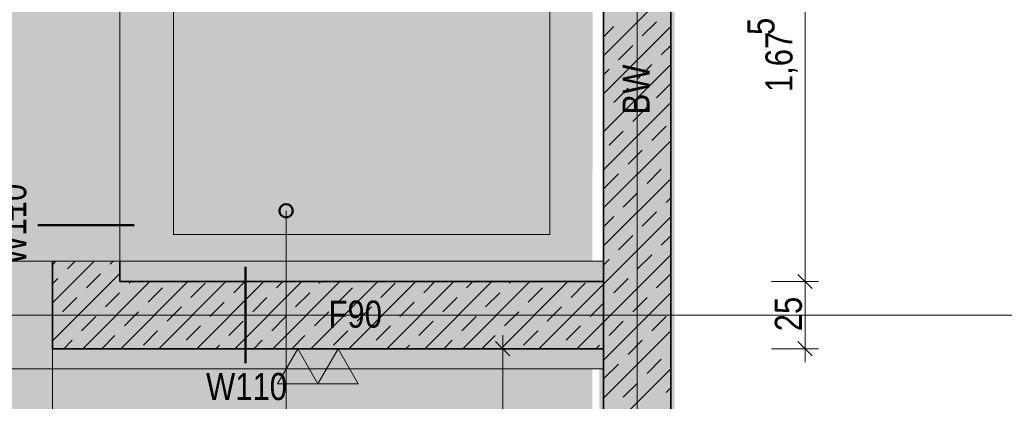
# Model space of a CAD drawing. Extents: x -620 to 300, y 62 to 1107.
# Tile 59 of 256: x -502 to -428, y 851 to 880. Entities that reach past the tile are written whole.
import ezdxf
from ezdxf.lldxf.tags import DXFTag

# ---------------------------------------------------------------- set-up
doc = ezdxf.new("R2010")
doc.units = 0
doc.layers.get('0').update_dxf_attribs({"lineweight": 35})
for name, color, linetype, lineweight, true_color in [('00 -Bauelemente -Stahlbeton', 7, 'Continuous', 9, 0xff7fe6), ('00_Beschriftung UZ', 3, 'Continuous', 13, 0x00ff00), ('30 -34 Innenwände- 1 tragend', 7, 'Continuous', 13, 0xdd0806), ('30 -34 Innenwände- 4 Türen_Fenster', 9, 'Continuous', 15, 0x808080), ('30 -35 Decken- 1 Konstruktion-Träger- Stahlbeton', 7, 'grob-A06G9FRA8I', 13, 0x33aa00), ('60- 61 allgemeine Ausstattung- 1 Möbel', 7, 'Continuous', 9, 0x00cccc), ('70 -72 Beschriftung- 2 Beschriftung Bauteile', 7, 'Continuous', 9, 0x9999ff), ('70 -75 Raumstempel-2 Verweislinie', 1, 'Continuous', 9, 0xff0000), ('70 -76 Bemaßung- 2 Allgemein', 9, 'Continuous', 5, 0x808080), ('E_Leerrohr_Detailnummer', 1, 'Continuous', 25, 0xff0000), ('iwb_Layout BA_Markierung', 7, 'Continuous', 9, 0xbadcdc), ('iwb_Schraffur_ F90_feuerbestaendig', 1, 'Continuous', 13, 0xff0000), ('iwb_Schraffur_BW', 7, 'Continuous', 13, 0x7400e8), ('iwb_Sichtbeton', 2, 'Continuous', 50, 0xffff00), ('iwb_Sichtbeton-Shading', 2, 'Continuous', 50, 0xffff00)]:
    doc.layers.add(name, color=color, linetype=linetype, lineweight=lineweight, true_color=true_color)
for name, color, linetype, lineweight in [('70 -71 Achsen- 1 Gebäudeachsen', 7, 'STRICHPUNKT2-A06G9FR98I', 18), ('70 -75 Raumstempel- 3 Wandstempel', 7, 'Continuous', 50), ('Keine', 7, 'Continuous', 9)]:
    doc.layers.add(name, color=color, linetype=linetype, lineweight=lineweight)
doc.layers.add('iwb_Schraffur_Unterzug', color=7, linetype='Continuous', lineweight=5, true_color=0xffffcc, plot=False)
doc.styles.get("Standard").update_dxf_attribs({"font": 'ARIALN.TTF'})
tags = doc.linetypes.add('grob-A06G9FRA8I', pattern=[14, 3, -8, 3]).pattern_tags.tags
tags[8:9] = [DXFTag(74, 4), DXFTag(75, 0), DXFTag(340, '0'), DXFTag(46, 0.0), DXFTag(50, 0.0), DXFTag(44, 0.0), DXFTag(45, 0.0)]
tags[6:7] = [DXFTag(74, 4), DXFTag(75, 0), DXFTag(340, '0'), DXFTag(46, 0.0), DXFTag(50, 0.0), DXFTag(44, 0.0), DXFTag(45, 0.0)]
tags[4:5] = [DXFTag(74, 4), DXFTag(75, 0), DXFTag(340, '0'), DXFTag(46, 0.0), DXFTag(50, 0.0), DXFTag(44, 0.0), DXFTag(45, 0.0)]
tags = doc.linetypes.add('STRICHPUNKT2-A06G9FR98I', pattern=[12.7, 6.35, -3.175, 0, -3.175]).pattern_tags.tags
tags[10:11] = [DXFTag(74, 4), DXFTag(75, 0), DXFTag(340, '0'), DXFTag(46, 0.0), DXFTag(50, 0.0), DXFTag(44, 0.0), DXFTag(45, 0.0)]
tags[8:9] = [DXFTag(74, 4), DXFTag(75, 0), DXFTag(340, '0'), DXFTag(46, 0.0), DXFTag(50, 0.0), DXFTag(44, 0.0), DXFTag(45, 0.0)]
tags[6:7] = [DXFTag(74, 4), DXFTag(75, 0), DXFTag(340, '0'), DXFTag(46, 0.0), DXFTag(50, 0.0), DXFTag(44, 0.0), DXFTag(45, 0.0)]
tags[4:5] = [DXFTag(74, 4), DXFTag(75, 0), DXFTag(340, '0'), DXFTag(46, 0.0), DXFTag(50, 0.0), DXFTag(44, 0.0), DXFTag(45, 0.0)]

# ---------------------------------------------------------------- blocks, each defined once
blk = doc.blocks.new('Shading-A06G9FN58I', base_point=(42.225, 216.053))
at = {"layer": 'iwb_Sichtbeton-Shading', "color": 51, "true_color": 0xffff7f}
for points in [[(-453.375, 988.053), (-452.775, 988.053), (-453.375, 831.053), (-452.775, 831.053)], [(-499.375, 862.553), (-498.775, 862.553), (-499.375, 854.753), (-498.775, 855.353)], [(-499.375, 854.753), (-498.775, 855.353), (-458.075, 854.753), (-458.075, 855.353)], [(-458.375, 855.053), (-457.775, 855.053), (-458.375, 831.053), (-457.775, 831.053)]]:
    blk.add_solid(points, dxfattribs=at)
blk = doc.blocks.new('Polygon-A06G9FR18I')
at = {"color": 0, "linetype": 'ByBlock', "lineweight": -2, "ltscale": 0.13}
blk.add_solid([(-459.025, 82.714), (-538.753, 82.502), (-458.857, 1079.919), (-538.753, 1079.919)], dxfattribs=at)
blk = doc.blocks.new('Referenz-A06G9FRB8I')
at = {"layer": '00 -Bauelemente -Stahlbeton', "color": 0, "linetype": 'Continuous', "ltscale": 0.13}
blk.add_line((-499.075, 861.553), (-494.075, 861.553), dxfattribs=at)
at = {"layer": '30 -34 Innenwände- 1 tragend', "color": 0, "lineweight": 35}
for p, q in [((-453.075, 831.053), (-453.075, 988.053)), ((-458.075, 831.053), (-458.075, 893.553)), ((-499.075, 861.553), (-499.075, 855.053)), ((-494.075, 861.553), (-494.075, 860.053)), ((-458.075, 860.053), (-494.075, 860.053)), ((-458.075, 855.053), (-499.075, 855.053))]:
    blk.add_line(p, q, dxfattribs=at)
at = {"layer": '30 -34 Innenwände- 1 tragend', "color": 0, "linetype": 'Continuous', "ltscale": 0.13}
for p, q in [((-453.075, 831.053), (-453.075, 988.053)), ((-458.075, 860.053), (-458.075, 893.553)), ((-499.075, 861.553), (-499.075, 855.053)), ((-499.075, 861.553), (-494.075, 861.553)), ((-494.075, 861.553), (-494.075, 860.053)), ((-458.075, 860.053), (-494.075, 860.053)), ((-458.075, 855.053), (-499.075, 855.053)), ((-458.075, 831.053), (-458.075, 855.053))]:
    blk.add_line(p, q, dxfattribs=at)
at = {"layer": '30 -34 Innenwände- 1 tragend', "color": 0, "lineweight": 9}
for p, q in [((-458.075, 876.836), (-453.075, 881.836)), ((-458.075, 876.836), (-453.075, 881.836)), ((-455.186, 878.311), (-454.125, 879.372)), ((-455.186, 878.311), (-454.125, 879.372)), ((-458.075, 878.25), (-457.307, 879.018)), ((-458.075, 878.25), (-457.307, 879.018)), ((-458.075, 874.007), (-453.075, 879.007)), ((-458.075, 874.007), (-453.075, 879.007)), ((-456.954, 876.543), (-455.893, 877.604)), ((-456.954, 876.543), (-455.893, 877.604)), ((-453.772, 876.897), (-453.075, 877.593)), ((-453.772, 876.897), (-453.075, 877.593)), ((-458.075, 871.179), (-453.075, 876.179)), ((-458.075, 871.179), (-453.075, 876.179)), ((-458.075, 875.422), (-457.661, 875.836)), ((-458.075, 875.422), (-457.661, 875.836)), ((-455.54, 875.129), (-454.479, 876.19)), ((-455.54, 875.129), (-454.479, 876.19)), ((-457.307, 873.361), (-456.247, 874.422)), ((-457.307, 873.361), (-456.247, 874.422)), ((-454.125, 873.715), (-453.075, 874.765)), ((-454.125, 873.715), (-453.075, 874.765)), ((-458.075, 868.351), (-453.075, 873.351)), ((-458.075, 868.351), (-453.075, 873.351)), ((-458.075, 872.593), (-458.015, 872.654)), ((-458.075, 872.593), (-458.015, 872.654)), ((-455.893, 871.947), (-454.833, 873.008)), ((-455.893, 871.947), (-454.833, 873.008)), ((-457.661, 870.179), (-456.6, 871.24)), ((-457.661, 870.179), (-456.6, 871.24)), ((-454.479, 870.533), (-453.418, 871.593)), ((-454.479, 870.533), (-453.418, 871.593)), ((-458.075, 865.522), (-453.075, 870.522)), ((-458.075, 865.522), (-453.075, 870.522)), ((-456.247, 868.765), (-455.186, 869.826)), ((-456.247, 868.765), (-455.186, 869.826)), ((-454.833, 867.351), (-453.772, 868.411)), ((-454.833, 867.351), (-453.772, 868.411)), ((-458.075, 862.694), (-453.075, 867.694)), ((-458.075, 862.694), (-453.075, 867.694)), ((-458.015, 866.997), (-456.954, 868.058)), ((-458.015, 866.997), (-456.954, 868.058)), ((-456.6, 865.583), (-455.54, 866.644)), ((-456.6, 865.583), (-455.54, 866.644)), ((-453.418, 865.937), (-453.075, 866.279)), ((-453.418, 865.937), (-453.075, 866.279)), ((-458.075, 864.108), (-457.307, 864.876)), ((-458.075, 864.108), (-457.307, 864.876)), ((-458.075, 859.865), (-453.075, 864.865)), ((-458.075, 859.865), (-453.075, 864.865)), ((-455.186, 864.169), (-454.125, 865.229)), ((-455.186, 864.169), (-454.125, 865.229)), ((-456.954, 862.401), (-455.893, 863.462)), ((-456.954, 862.401), (-455.893, 863.462)), ((-453.772, 862.755), (-453.075, 863.451)), ((-453.772, 862.755), (-453.075, 863.451)), ((-458.075, 857.037), (-453.075, 862.037)), ((-458.075, 857.037), (-453.075, 862.037)), ((-458.075, 861.279), (-457.661, 861.694)), ((-458.075, 861.279), (-457.661, 861.694)), ((-455.54, 860.987), (-454.479, 862.047)), ((-455.54, 860.987), (-454.479, 862.047)), ((-499.075, 861.292), (-498.814, 861.553)), ((-499.075, 858.463), (-495.986, 861.553)), ((-499.075, 861.292), (-498.814, 861.553)), ((-499.075, 858.463), (-495.986, 861.553)), ((-497.966, 860.987), (-497.4, 861.553)), ((-497.966, 860.987), (-497.4, 861.553)), ((-494.784, 861.34), (-494.571, 861.553)), ((-494.784, 861.34), (-494.571, 861.553)), ((-499.075, 855.635), (-494.075, 860.635)), ((-499.075, 855.635), (-494.075, 860.635)), ((-499.075, 859.877), (-498.673, 860.28)), ((-499.075, 859.877), (-498.673, 860.28)), ((-496.552, 859.573), (-495.491, 860.633)), ((-496.552, 859.573), (-495.491, 860.633)), ((-457.307, 859.219), (-456.247, 860.28)), ((-457.307, 859.219), (-456.247, 860.28)), ((-454.125, 859.573), (-453.075, 860.623)), ((-454.125, 859.573), (-453.075, 860.623)), ((-496.829, 855.053), (-491.829, 860.053)), ((-496.829, 855.053), (-491.829, 860.053)), ((-494, 855.053), (-489, 860.053)), ((-494, 855.053), (-489, 860.053)), ((-493.37, 859.926), (-493.243, 860.053)), ((-493.37, 859.926), (-493.243, 860.053)), ((-491.956, 858.512), (-490.895, 859.573)), ((-491.956, 858.512), (-490.895, 859.573)), ((-491.172, 855.053), (-486.172, 860.053)), ((-491.172, 855.053), (-486.172, 860.053)), ((-488.774, 858.865), (-487.713, 859.926)), ((-488.774, 858.865), (-487.713, 859.926)), ((-488.343, 855.053), (-483.343, 860.053)), ((-488.343, 855.053), (-483.343, 860.053)), ((-485.592, 859.219), (-484.758, 860.053)), ((-485.592, 859.219), (-484.758, 860.053)), ((-485.515, 855.053), (-480.515, 860.053)), ((-485.515, 855.053), (-480.515, 860.053)), ((-482.687, 855.053), (-477.687, 860.053)), ((-482.687, 855.053), (-477.687, 860.053)), ((-482.41, 859.573), (-481.929, 860.053)), ((-482.41, 859.573), (-481.929, 860.053)), ((-479.858, 855.053), (-474.858, 860.053)), ((-479.858, 855.053), (-474.858, 860.053)), ((-479.228, 859.926), (-479.101, 860.053)), ((-479.228, 859.926), (-479.101, 860.053)), ((-477.814, 858.512), (-476.753, 859.573)), ((-477.814, 858.512), (-476.753, 859.573)), ((-477.03, 855.053), (-472.03, 860.053)), ((-477.03, 855.053), (-472.03, 860.053)), ((-474.632, 858.865), (-473.571, 859.926)), ((-474.632, 858.865), (-473.571, 859.926)), ((-474.201, 855.053), (-469.201, 860.053)), ((-474.201, 855.053), (-469.201, 860.053)), ((-471.45, 859.219), (-470.615, 860.053)), ((-471.45, 859.219), (-470.615, 860.053)), ((-471.373, 855.053), (-466.373, 860.053)), ((-471.373, 855.053), (-466.373, 860.053)), ((-468.544, 855.053), (-463.544, 860.053)), ((-468.544, 855.053), (-463.544, 860.053)), ((-468.268, 859.573), (-467.787, 860.053)), ((-468.268, 859.573), (-467.787, 860.053)), ((-465.716, 855.053), (-460.716, 860.053)), ((-465.716, 855.053), (-460.716, 860.053)), ((-465.086, 859.926), (-464.959, 860.053)), ((-465.086, 859.926), (-464.959, 860.053)), ((-463.671, 858.512), (-462.611, 859.573)), ((-463.671, 858.512), (-462.611, 859.573)), ((-462.888, 855.053), (-458.075, 859.865)), ((-462.888, 855.053), (-458.075, 859.865)), ((-460.489, 858.865), (-459.429, 859.926)), ((-460.489, 858.865), (-459.429, 859.926)), ((-498.32, 857.805), (-497.259, 858.865)), ((-498.32, 857.805), (-497.259, 858.865)), ((-495.138, 858.158), (-494.077, 859.219)), ((-495.138, 858.158), (-494.077, 859.219)), ((-484.178, 857.805), (-483.117, 858.865)), ((-484.178, 857.805), (-483.117, 858.865)), ((-480.996, 858.158), (-479.935, 859.219)), ((-480.996, 858.158), (-479.935, 859.219)), ((-470.035, 857.805), (-468.975, 858.865)), ((-470.035, 857.805), (-468.975, 858.865)), ((-466.853, 858.158), (-465.793, 859.219)), ((-466.853, 858.158), (-465.793, 859.219)), ((-458.075, 854.208), (-453.075, 859.208)), ((-458.075, 854.208), (-453.075, 859.208)), ((-455.893, 857.805), (-454.833, 858.865)), ((-455.893, 857.805), (-454.833, 858.865)), ((-490.541, 857.098), (-489.481, 858.158)), ((-490.541, 857.098), (-489.481, 858.158)), ((-487.359, 857.451), (-486.299, 858.512)), ((-487.359, 857.451), (-486.299, 858.512)), ((-476.399, 857.098), (-475.339, 858.158)), ((-476.399, 857.098), (-475.339, 858.158)), ((-473.217, 857.451), (-472.157, 858.512)), ((-473.217, 857.451), (-472.157, 858.512)), ((-462.257, 857.098), (-461.197, 858.158)), ((-462.257, 857.098), (-461.197, 858.158)), ((-459.075, 857.451), (-458.075, 858.451)), ((-459.075, 857.451), (-458.075, 858.451)), ((-458.075, 858.451), (-458.015, 858.512)), ((-458.075, 858.451), (-458.015, 858.512)), ((-496.905, 856.391), (-495.845, 857.451)), ((-496.905, 856.391), (-495.845, 857.451)), ((-493.723, 856.744), (-492.663, 857.805)), ((-493.723, 856.744), (-492.663, 857.805)), ((-482.763, 856.391), (-481.703, 857.451)), ((-482.763, 856.391), (-481.703, 857.451)), ((-479.581, 856.744), (-478.521, 857.805)), ((-479.581, 856.744), (-478.521, 857.805)), ((-468.621, 856.391), (-467.56, 857.451)), ((-468.621, 856.391), (-467.56, 857.451)), ((-465.439, 856.744), (-464.379, 857.805)), ((-465.439, 856.744), (-464.379, 857.805)), ((-454.479, 856.391), (-453.418, 857.451)), ((-454.479, 856.391), (-453.418, 857.451)), ((-499.075, 857.049), (-499.027, 857.098)), ((-499.075, 857.049), (-499.027, 857.098)), ((-489.127, 855.683), (-488.067, 856.744)), ((-489.127, 855.683), (-488.067, 856.744)), ((-485.945, 856.037), (-484.885, 857.098)), ((-485.945, 856.037), (-484.885, 857.098)), ((-474.985, 855.683), (-473.924, 856.744)), ((-474.985, 855.683), (-473.924, 856.744)), ((-471.803, 856.037), (-470.742, 857.098)), ((-471.803, 856.037), (-470.742, 857.098)), ((-460.843, 855.683), (-459.782, 856.744)), ((-460.843, 855.683), (-459.782, 856.744)), ((-460.059, 855.053), (-458.075, 857.037)), ((-460.059, 855.053), (-458.075, 857.037)), ((-457.661, 856.037), (-456.6, 857.098)), ((-457.661, 856.037), (-456.6, 857.098)), ((-495.414, 855.053), (-494.431, 856.037)), ((-495.414, 855.053), (-494.431, 856.037)), ((-492.309, 855.33), (-491.249, 856.391)), ((-492.309, 855.33), (-491.249, 856.391)), ((-481.272, 855.053), (-480.288, 856.037)), ((-481.272, 855.053), (-480.288, 856.037)), ((-478.167, 855.33), (-477.106, 856.391)), ((-478.167, 855.33), (-477.106, 856.391)), ((-467.13, 855.053), (-466.146, 856.037)), ((-467.13, 855.053), (-466.146, 856.037)), ((-464.025, 855.33), (-462.964, 856.391)), ((-464.025, 855.33), (-462.964, 856.391)), ((-458.075, 851.38), (-453.075, 856.38)), ((-458.075, 851.38), (-453.075, 856.38)), ((-498.243, 855.053), (-497.613, 855.683)), ((-498.243, 855.053), (-497.613, 855.683)), ((-486.929, 855.053), (-486.652, 855.33)), ((-486.929, 855.053), (-486.652, 855.33)), ((-484.101, 855.053), (-483.47, 855.683)), ((-484.101, 855.053), (-483.47, 855.683)), ((-472.787, 855.053), (-472.51, 855.33)), ((-472.787, 855.053), (-472.51, 855.33)), ((-469.959, 855.053), (-469.328, 855.683)), ((-469.959, 855.053), (-469.328, 855.683)), ((-458.645, 855.053), (-458.368, 855.33)), ((-458.645, 855.053), (-458.368, 855.33)), ((-456.247, 854.623), (-455.186, 855.683)), ((-456.247, 854.623), (-455.186, 855.683)), ((-458.075, 848.552), (-453.075, 853.552)), ((-458.075, 848.552), (-453.075, 853.552)), ((-458.015, 852.855), (-456.954, 853.916)), ((-458.015, 852.855), (-456.954, 853.916)), ((-454.833, 853.209), (-453.772, 854.269)), ((-454.833, 853.209), (-453.772, 854.269)), ((-456.6, 851.441), (-455.54, 852.501)), ((-456.6, 851.441), (-455.54, 852.501)), ((-453.418, 851.794), (-453.075, 852.137)), ((-453.418, 851.794), (-453.075, 852.137))]:
    blk.add_line(p, q, dxfattribs=at)
at = {"layer": '30 -34 Innenwände- 4 Türen_Fenster', "color": 0, "linetype": 'Continuous', "ltscale": 0.15}
blk.add_line((-494.075, 884.553), (-494.075, 861.553), dxfattribs=at)
at = {"layer": '30 -35 Decken- 1 Konstruktion-Träger- Stahlbeton', "color": 0}
for p, q in [((-458.075, 861.553), (-538.628, 861.553)), ((-458.075, 853.553), (-538.628, 853.553))]:
    blk.add_line(p, q, dxfattribs=at)
at = {"layer": '30 -35 Decken- 1 Konstruktion-Träger- Stahlbeton', "color": 0, "linetype": 'Continuous', "lineweight": 35, "ltscale": 0.35}
blk.add_line((-458.075, 853.553), (-458.075, 861.553), dxfattribs=at)
at = {"layer": '60- 61 allgemeine Ausstattung- 1 Möbel', "color": 0, "linetype": 'Continuous', "ltscale": 0.13}
for p, q in [((-490.075, 863.553), (-490.075, 885.553)), ((-462.075, 885.553), (-462.075, 863.553)), ((-462.075, 863.553), (-490.075, 863.553)), ((-459.575, 855.053), (-499.075, 855.053)), ((-499.075, 855.053), (-499.075, 842.053)), ((-458.075, 855.053), (-459.575, 855.053)), ((-458.075, 853.553), (-458.075, 855.053)), ((-458.075, 842.053), (-458.075, 853.553))]:
    blk.add_line(p, q, dxfattribs=at)
at = {"layer": '70 -71 Achsen- 1 Gebäudeachsen', "color": 0, "linetype": 'STRICHPUNKT2-A06G9FR98I', "ltscale": 0.18}
for p, q in [((-455.575, 1076.993), (-455.575, 77.553)), ((-538.628, 857.553), (75.968, 857.553))]:
    blk.add_line(p, q, dxfattribs=at)
at = {"layer": '70 -72 Beschriftung- 2 Beschriftung Bauteile', "color": 0}
for p, q in [((-482.325, 852.455), (-480.825, 855.053)), ((-480.825, 855.053), (-479.325, 852.455)), ((-479.325, 852.455), (-477.825, 855.053)), ((-477.825, 855.053), (-476.325, 852.455)), ((-479.325, 852.455), (-482.325, 852.455)), ((-476.325, 852.455), (-479.325, 852.455))]:
    blk.add_line(p, q, dxfattribs=at)
at = {"layer": '70 -75 Raumstempel-2 Verweislinie', "color": 0}
blk.add_line((-481.692, 837.701), (-481.692, 865.312), dxfattribs=at)
at = {"layer": '70 -75 Raumstempel-2 Verweislinie', "color": 0, "linetype": 'ByBlock', "lineweight": 50, "ltscale": 0.5}
blk.add_circle((-481.692, 865.312), 0.5, dxfattribs=at)
at = {"layer": '70 -76 Bemaßung- 2 Allgemein', "color": 0, "linetype": 'Continuous', "ltscale": 0.13}
for p, q in [((-443.075, 861.114), (-443.075, 892.493)), ((-443.075, 859.053), (-443.075, 861.114)), ((-443.075, 861.053), (-443.075, 858.993)), ((-445.575, 860.053), (-442.075, 860.053)), ((-445.575, 860.053), (-442.075, 860.053)), ((-443.075, 856.114), (-443.075, 858.993)), ((-465.575, 856.053), (-465.575, 853.993)), ((-443.075, 854.053), (-443.075, 856.114)), ((-463.075, 855.053), (-466.575, 855.053)), ((-445.575, 855.053), (-442.075, 855.053)), ((-465.575, 832.114), (-465.575, 853.993))]:
    blk.add_line(p, q, dxfattribs=at)
at = {"layer": '70 -76 Bemaßung- 2 Allgemein', "color": 0, "linetype": 'Continuous', "lineweight": 20, "ltscale": 0.2}
for p, q in [((-442.545, 859.523), (-443.606, 860.584)), ((-443.606, 860.584), (-442.545, 859.523)), ((-466.106, 855.584), (-465.045, 854.523)), ((-442.545, 854.523), (-443.606, 855.584))]:
    blk.add_line(p, q, dxfattribs=at)
at = {"layer": 'Keine', "color": 0, "lineweight": 50}
for p, q in [((-500.16, 864.233), (-492.991, 864.233)), ((-484.709, 853.968), (-484.709, 861.138))]:
    blk.add_line(p, q, dxfattribs=at)
at = {"layer": '00_Beschriftung UZ', "color": 0, "linetype": 'Continuous', "lineweight": 5, "ltscale": 0.13, "insert": (-518.824, 866.103), "char_height": 1.51033, "attachment_point": 1}
blk.add_mtext('{\\fArial Narrow;UK RD +8,38m/3,58m}', dxfattribs=at)
at = {"layer": '70 -75 Raumstempel- 3 Wandstempel', "color": 0, "linetype": 'Continuous', "ltscale": 0.5, "char_height": 2.01377, "attachment_point": 1, "rotation": 90}
for s, insert in [('{\\fArial Narrow;BW}', (-456.658, 872.472)), ('{\\fArial Narrow;W110}', (-503.039, 861.291))]:
    blk.add_mtext(s, dxfattribs=dict(at, insert=insert))
at = {"layer": '70 -75 Raumstempel- 3 Wandstempel', "color": 0, "linetype": 'Continuous', "ltscale": 0.5, "char_height": 2.01377, "attachment_point": 1}
for s, insert in [('{\\fArial Narrow;F90}', (-478.535, 858.632)), ('{\\fArial Narrow;W110}', (-487.651, 853.252))]:
    blk.add_mtext(s, dxfattribs=dict(at, insert=insert))
at = {"layer": '70 -76 Bemaßung- 2 Allgemein', "color": 0, "linetype": 'Continuous', "ltscale": 0.13, "char_height": 2.01377, "attachment_point": 1, "rotation": 90}
for s, insert in [('{\\fArial Narrow;5}', (-447.368, 878.379)), ('{\\fArial Narrow;1,67}', (-446.026, 874.134)), ('{\\fArial Narrow;25}', (-445.326, 856.351))]:
    blk.add_mtext(s, dxfattribs=dict(at, insert=insert))
blk = doc.blocks.new('Referenz-A06G9FRD8I')
at = {"layer": 'iwb_Schraffur_ F90_feuerbestaendig', "linetype": 'Continuous', "ltscale": 0.13}
blk.add_hatch(color=256, dxfattribs=at).paths.add_polyline_path([(-499.075, 862.553), (-494.075, 862.553), (-494.075, 860.053), (-458.075, 860.053), (-458.075, 855.053), (-499.075, 855.053)])
at = {"layer": 'iwb_Schraffur_BW', "linetype": 'Continuous', "ltscale": 0.13}
blk.add_solid([(-458.075, 823.053), (-458.075, 999.153), (-453.075, 823.053), (-453.075, 999.153)], dxfattribs=at)
at = {"layer": 'iwb_Schraffur_Unterzug', "linetype": 'Continuous', "ltscale": 0.13}
for points in [[(-538.628, 861.553), (-453.075, 861.553), (-538.628, 861.272)], [(-538.628, 861.272), (-453.075, 861.553), (-453.075, 853.553)], [(-538.628, 861.272), (-453.075, 853.553), (-538.628, 853.835)], [(-538.628, 853.835), (-453.075, 853.553), (-538.628, 853.553)]]:
    blk.add_solid(points, dxfattribs=at)
at = {"layer": 'iwb_Sichtbeton', "linetype": 'Continuous', "ltscale": 0.5}
for points in [[(-453.375, 988.053), (-452.775, 988.053), (-453.375, 831.053), (-452.775, 831.053)], [(-499.375, 862.553), (-498.775, 862.553), (-499.375, 854.753), (-498.775, 855.353)], [(-499.375, 854.753), (-498.775, 855.353), (-458.075, 854.753), (-458.075, 855.353)], [(-458.375, 855.053), (-457.775, 855.053), (-458.375, 831.053), (-457.775, 831.053)]]:
    blk.add_solid(points, dxfattribs=at)
blk = doc.blocks.new('Einzeiliger Text-A06G9FUZ8I')
at = {"color": 0, "lineweight": -2, "insert": (-482.122, 823.207), "char_height": 7, "attachment_point": 1, "rotation": 90}
blk.add_mtext('{\\fArial Narrow;Detail 7}', dxfattribs=at)

msp = doc.modelspace()

# ---------------------------------------------------------------- block references
at = {"color": 8, "lineweight": 25, "ltscale": 0.25, "true_color": 0x808080}
for name in ['Referenz-A06G9FRB8I', 'Referenz-A06G9FRD8I']:
    msp.add_blockref(name, (0, 0), dxfattribs=at)
msp.add_blockref('Shading-A06G9FN58I', (42.225, 216.053))
at = {"layer": 'E_Leerrohr_Detailnummer', "ltscale": 0.25}
msp.add_blockref('Einzeiliger Text-A06G9FUZ8I', (0, 0), dxfattribs=at)
at = {"layer": 'iwb_Layout BA_Markierung', "ltscale": 0.13}
msp.add_blockref('Polygon-A06G9FR18I', (0, 0), dxfattribs=at)

doc.saveas('drawing.dxf')
